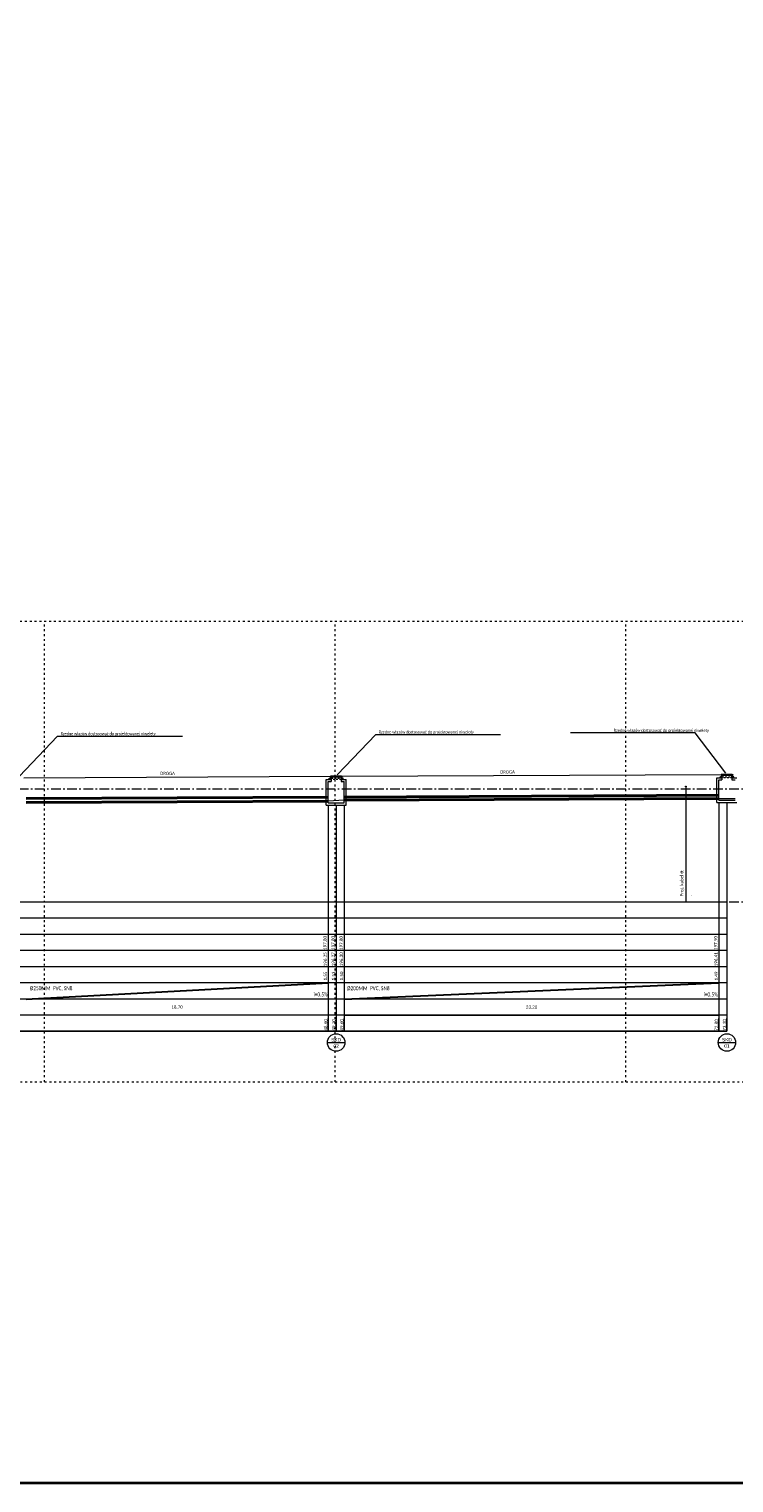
# Model space of a CAD drawing. Header units: millimetres. Extents: x -1212 to 8000, y -2 to 4191.
# Tile 14 of 28: x -916 to -872, y 154 to 244. Entities that reach past the tile are written whole.
import ezdxf
from ezdxf import colors
from ezdxf.entities.mleader import LeaderData, LeaderLine
from ezdxf.enums import TextEntityAlignment as Align
from ezdxf.math import Vec2, Vec3

# ---------------------------------------------------------------- set-up
doc = ezdxf.new("R2010")
doc.units = ezdxf.units.MM
doc.set_wipeout_variables(frame=1)
doc.linetypes.add('ACAD_ISO03W100', pattern=[30, 12, -18])
doc.linetypes.add('ACAD_ISO10W100', pattern=[18, 12, -3, 0, -3])
for name, color, linetype, lineweight in [('PRIMETECH - KAN_DESZCZ_INSTALACJA_ZEWN', 84, 'Continuous', 40), ('PRIMETECH - KONSTRUKCJA', 7, 'Continuous', 15), ('PRIMETECH - LINIE PROFILOWE', 7, 'Continuous', 15), ('PRIMETECH - OPISY', 7, 'Continuous', 9), ('PRIMETECH - TEREN', 252, 'Continuous', 15)]:
    doc.layers.add(name, color=color, linetype=linetype, lineweight=lineweight)
doc.layers.add('PRIMETECH - NDR--------------', color=6, linetype='Continuous', lineweight=20, plot=False)
doc.layers.add('PRIMETECH - P.P.', color=203, linetype='ACAD_ISO10W100', lineweight=15, plot=False)
doc.styles.add('DYN_DIM', font='arial.ttf')
doc.styles.add('RPK_TAB_TXT_OPIS', font='arial.ttf', dxfattribs={"width": 0.8, "height": 3.5})
doc.styles.get("Standard").update_dxf_attribs({"font": 'calibril.ttf'})
doc.dimstyles.new('1', dxfattribs={"dimtxt": 0.2, "dimasz": 0.12, "dimexe": 0, "dimexo": 0, "dimgap": 0.05, "dimtad": 1, "dimjust": 4, "dimzin": 1, "dimdsep": 46, "dimtxsty": 'Standard', "dimblk": 'NONE', "dimcen": -2.5, "dimclrd": 7, "dimclre": 7, "dimclrt": 7, "dimadec": 0, "dimazin": 0, "dimtfac": 1, "dimtmove": 0, "dimatfit": 3, "dimfxl": 1.25, "dimarcsym": 0})
doc.dimstyles.new('2', dxfattribs={"dimtxt": 0.2, "dimasz": 0.07, "dimexe": 0, "dimexo": 0, "dimgap": 0.1, "dimtad": 1, "dimzin": 1, "dimdsep": 46, "dimtxsty": 'Standard', "dimblk": 'NONE', "dimcen": 2.5, "dimclrd": 256, "dimclre": 256, "dimclrt": 256, "dimadec": 0, "dimazin": 0, "dimtfac": 1, "dimtmove": 0, "dimatfit": 3, "dimfxl": 1.25, "dimlwd": 5, "dimlwe": 5, "dimarcsym": 0})

# ---------------------------------------------------------------- blocks, each defined once
blk = doc.blocks.new('*U6047')
at = {"ltscale": 1000}
for p, q in [((0, 4.54), (0, -0.46)), ((0, 2.04), (0, 0))]:
    blk.add_line(p, q, dxfattribs=at)
blk.add_circle((0, 2.04), 2.5)
at = {"ltscale": 1000, "style": 'RPK_TAB_TXT_OPIS', "width": 0.8}
blk.add_attdef('NR_PIONU', text='', height=1, rotation=270, dxfattribs=at).set_placement((-0.5, 2.04), align=Align.TOP_CENTER)
blk.add_attdef('OPIS_PION', text='', height=1, rotation=270, dxfattribs=at).set_placement((0, 2.04), align=Align.BOTTOM_CENTER)
blk = doc.blocks.new('*D8081')
at = {"layer": 'DEFPOINTS', "color": 0}
for p in [(-945.814, 182), (-896.214, 182), (-896.214, 182)]:
    blk.add_point(p, dxfattribs=at)
at = {"layer": 'PRIMETECH - LINIE PROFILOWE', "color": 7, "lineweight": -2, "ltscale": 2}
for p, q in [((-896.214, 182), (-896.214, 182.795)), ((-945.814, 182), (-945.814, 182)), ((-945.814, 182), (-896.214, 182))]:
    blk.add_line(p, q, dxfattribs=at)
at = {"layer": 'PRIMETECH - LINIE PROFILOWE', "color": 7, "ltscale": 2, "insert": (-896.366, 182.398), "char_height": 0.2, "attachment_point": 5, "rotation": 90}
blk.add_mtext('49.60', dxfattribs=at)
blk = doc.blocks.new('_None')
blk = doc.blocks.new('*D8082')
at = {"layer": 'DEFPOINTS', "color": 0}
for p in [(-945.814, 182), (-896.714, 182), (-896.714, 182)]:
    blk.add_point(p, dxfattribs=at)
at = {"layer": 'PRIMETECH - LINIE PROFILOWE', "color": 7, "lineweight": -2, "ltscale": 2}
for p, q in [((-896.714, 182), (-896.714, 182.795)), ((-945.814, 182), (-945.814, 182)), ((-945.814, 182), (-896.714, 182))]:
    blk.add_line(p, q, dxfattribs=at)
at = {"layer": 'PRIMETECH - LINIE PROFILOWE', "color": 7, "ltscale": 2, "insert": (-896.866, 182.398), "char_height": 0.2, "attachment_point": 5, "rotation": 90}
blk.add_mtext('49.10', dxfattribs=at)
blk = doc.blocks.new('*D8083')
at = {"layer": 'DEFPOINTS', "color": 0}
for p in [(-945.814, 182), (-897.214, 182), (-897.214, 182)]:
    blk.add_point(p, dxfattribs=at)
at = {"layer": 'PRIMETECH - LINIE PROFILOWE', "color": 7, "lineweight": -2, "ltscale": 2}
for p, q in [((-897.214, 182), (-897.214, 182.795)), ((-945.814, 182), (-945.814, 182)), ((-945.814, 182), (-897.214, 182))]:
    blk.add_line(p, q, dxfattribs=at)
at = {"layer": 'PRIMETECH - LINIE PROFILOWE', "color": 7, "ltscale": 2, "insert": (-897.366, 182.398), "char_height": 0.2, "attachment_point": 5, "rotation": 90}
blk.add_mtext('48.60', dxfattribs=at)
blk = doc.blocks.new('*D8084')
at = {"layer": 'DEFPOINTS', "color": 0}
for p in [(-945.814, 182), (-872.514, 182), (-872.514, 182)]:
    blk.add_point(p, dxfattribs=at)
at = {"layer": 'PRIMETECH - LINIE PROFILOWE', "color": 7, "lineweight": -2, "ltscale": 2}
for p, q in [((-872.514, 182), (-872.514, 182.787)), ((-945.814, 182), (-945.814, 182)), ((-945.814, 182), (-872.514, 182))]:
    blk.add_line(p, q, dxfattribs=at)
at = {"layer": 'PRIMETECH - LINIE PROFILOWE', "color": 7, "ltscale": 2, "insert": (-872.666, 182.393), "char_height": 0.2, "attachment_point": 5, "rotation": 90}
blk.add_mtext('73.30', dxfattribs=at)
blk = doc.blocks.new('*D8085')
at = {"layer": 'DEFPOINTS', "color": 0}
for p in [(-945.814, 182), (-873.014, 182), (-873.014, 182)]:
    blk.add_point(p, dxfattribs=at)
at = {"layer": 'PRIMETECH - LINIE PROFILOWE', "color": 7, "lineweight": -2, "ltscale": 2}
for p, q in [((-873.014, 182), (-873.014, 182.787)), ((-945.814, 182), (-945.814, 182)), ((-945.814, 182), (-873.014, 182))]:
    blk.add_line(p, q, dxfattribs=at)
at = {"layer": 'PRIMETECH - LINIE PROFILOWE', "color": 7, "ltscale": 2, "insert": (-873.166, 182.393), "char_height": 0.2, "attachment_point": 5, "rotation": 90}
blk.add_mtext('72.80', dxfattribs=at)
blk = doc.blocks.new('_$0$_None')
blk = doc.blocks.new('*D8092')
at = {"layer": 'DEFPOINTS', "color": 0}
for p in [(-896.214, 183), (-873.014, 183), (-873.014, 183)]:
    blk.add_point(p, dxfattribs=at)
at = {"layer": 'PRIMETECH - LINIE PROFILOWE', "lineweight": 5, "ltscale": 2}
for p, q in [((-896.214, 183), (-896.214, 183)), ((-896.214, 183), (-873.014, 183)), ((-873.014, 183), (-873.014, 183))]:
    blk.add_line(p, q, dxfattribs=at)
at = {"layer": 'PRIMETECH - LINIE PROFILOWE', "ltscale": 2, "insert": (-884.614, 183.502), "char_height": 0.2, "attachment_point": 5}
blk.add_mtext('23.20', dxfattribs=at)
blk = doc.blocks.new('*D8093')
at = {"layer": 'DEFPOINTS', "color": 0}
for p in [(-915.914, 183), (-915.914, 183), (-897.214, 183)]:
    blk.add_point(p, dxfattribs=at)
at = {"layer": 'PRIMETECH - LINIE PROFILOWE', "lineweight": 5, "ltscale": 2}
for p, q in [((-915.914, 183), (-915.914, 183)), ((-897.214, 183), (-915.914, 183)), ((-897.214, 183), (-897.214, 183))]:
    blk.add_line(p, q, dxfattribs=at)
at = {"layer": 'PRIMETECH - LINIE PROFILOWE', "ltscale": 2, "insert": (-906.564, 183.502), "char_height": 0.2, "attachment_point": 5}
blk.add_mtext('18.70', dxfattribs=at)

msp = doc.modelspace()

# ---------------------------------------------------------------- linework, layer by layer
at = {"layer": 'PRIMETECH - KAN_DESZCZ_INSTALACJA_ZEWN', "ltscale": 2}
for p, q in [((-915.914, 196.405), (-897.216, 196.499)), ((-915.914, 196.155), (-897.214, 196.249)), ((-896.214, 196.499), (-873.014, 196.615)), ((-896.214, 196.299), (-873.014, 196.415))]:
    msp.add_line(p, q, dxfattribs=at)
at = {"layer": 'PRIMETECH - KONSTRUKCJA'}
for p, q in [((-897.334, 195.999), (-897.334, 197.582)), ((-897.214, 196.149), (-897.214, 197.462)), ((-897.036, 197.682), (-897.116, 197.662)), ((-897.116, 197.662), (-897.017, 197.662)), ((-897.046, 197.8), (-897.069, 197.8)), ((-897.069, 197.8), (-897.069, 197.756)), ((-897.069, 197.756), (-897.036, 197.722)), ((-897.046, 197.755), (-897.046, 197.8)), ((-897.017, 197.755), (-897.046, 197.755)), ((-897.036, 197.722), (-897.036, 197.682)), ((-897.024, 197.582), (-897.024, 197.462)), ((-897.017, 197.662), (-897.017, 197.755)), ((-896.411, 197.662), (-896.411, 197.755)), ((-896.411, 197.755), (-896.383, 197.755)), ((-896.411, 197.662), (-896.313, 197.662)), ((-896.411, 197.662), (-896.313, 197.662)), ((-896.404, 197.582), (-896.404, 197.462)), ((-896.359, 197.756), (-896.393, 197.722)), ((-896.393, 197.722), (-896.393, 197.682)), ((-896.393, 197.682), (-896.313, 197.662)), ((-896.383, 197.8), (-896.359, 197.8)), ((-896.383, 197.755), (-896.383, 197.8)), ((-896.359, 197.8), (-896.359, 197.756)), ((-896.214, 196.149), (-896.214, 197.462)), ((-896.094, 195.999), (-896.094, 197.582)), ((-873.134, 196.165), (-873.134, 197.682)), ((-873.014, 196.315), (-873.014, 197.562)), ((-872.836, 197.782), (-872.916, 197.762)), ((-872.916, 197.762), (-872.817, 197.762)), ((-872.846, 197.9), (-872.869, 197.9)), ((-872.869, 197.9), (-872.869, 197.856)), ((-872.869, 197.856), (-872.836, 197.822)), ((-872.846, 197.855), (-872.846, 197.9)), ((-872.817, 197.855), (-872.846, 197.855)), ((-872.836, 197.822), (-872.836, 197.782)), ((-872.824, 197.682), (-872.824, 197.562)), ((-872.817, 197.762), (-872.817, 197.855)), ((-872.211, 197.762), (-872.211, 197.855)), ((-872.211, 197.855), (-872.183, 197.855)), ((-872.211, 197.762), (-872.113, 197.762)), ((-872.211, 197.762), (-872.113, 197.762)), ((-872.204, 197.682), (-872.204, 197.562)), ((-872.159, 197.856), (-872.193, 197.822)), ((-872.193, 197.822), (-872.193, 197.782)), ((-872.193, 197.782), (-872.113, 197.762)), ((-872.183, 197.9), (-872.159, 197.9)), ((-872.183, 197.855), (-872.183, 197.9)), ((-872.159, 197.9), (-872.159, 197.856)), ((-896.214, 196.299), (-897.214, 196.249)), ((-873.014, 196.415), (-872.014, 196.42)), ((-873.014, 196.315), (-872.014, 196.315)), ((-897.334, 195.999), (-896.094, 195.999)), ((-897.214, 196.149), (-896.214, 196.149)), ((-873.134, 196.165), (-871.894, 196.165))]:
    msp.add_line(p, q, dxfattribs=at)
at = {"layer": 'PRIMETECH - KONSTRUKCJA', "lineweight": 25}
for p, q in [((-897.017, 197.662), (-897.116, 197.662)), ((-872.817, 197.762), (-872.916, 197.762))]:
    msp.add_line(p, q, dxfattribs=at)
at = {"layer": 'PRIMETECH - KONSTRUKCJA', "color": 252, "linetype": 'ACAD_ISO03W100', "lineweight": 5, "ltscale": 0.003}
for p, q in [((-896.404, 197.582), (-897.024, 197.582)), ((-897.017, 197.662), (-896.411, 197.662)), ((-872.204, 197.682), (-872.824, 197.682)), ((-872.817, 197.762), (-872.211, 197.762))]:
    msp.add_line(p, q, dxfattribs=at)
at = {"layer": 'PRIMETECH - KONSTRUKCJA', "lineweight": 9}
for p, q in [((-897.004, 197.77), (-896.985, 197.742)), ((-896.444, 197.742), (-896.985, 197.742)), ((-896.424, 197.77), (-896.444, 197.742)), ((-872.804, 197.87), (-872.785, 197.842)), ((-872.244, 197.842), (-872.785, 197.842)), ((-872.224, 197.87), (-872.244, 197.842))]:
    msp.add_line(p, q, dxfattribs=at)
at = {"layer": 'PRIMETECH - KONSTRUKCJA'}
for points in [[(-897.024, 197.582), (-897.144, 197.582), (-897.144, 197.662), (-897.024, 197.662)], [(-897.037, 197.8), (-897.037, 197.77), (-896.392, 197.77), (-896.392, 197.8)], [(-896.404, 197.582), (-896.284, 197.582), (-896.284, 197.662), (-896.404, 197.662)], [(-872.824, 197.682), (-872.944, 197.682), (-872.944, 197.762), (-872.824, 197.762)], [(-872.837, 197.9), (-872.837, 197.87), (-872.192, 197.87), (-872.192, 197.9)], [(-872.204, 197.682), (-872.084, 197.682), (-872.084, 197.762), (-872.204, 197.762)]]:
    msp.add_lwpolyline(points, close=True, dxfattribs=at)
at = {"layer": 'PRIMETECH - LINIE PROFILOWE', "ltscale": 2}
for p, q in [((-897.334, 197.582), (-897.024, 197.582)), ((-897.214, 197.462), (-897.024, 197.462)), ((-896.404, 197.582), (-896.094, 197.582)), ((-896.404, 197.462), (-896.214, 197.462)), ((-873.134, 197.682), (-872.824, 197.682)), ((-873.014, 197.562), (-872.824, 197.562)), ((-872.204, 197.682), (-871.894, 197.682)), ((-872.204, 197.562), (-872.014, 197.562)), ((-897.214, 195.999), (-897.214, 182)), ((-896.714, 195.999), (-896.714, 182)), ((-896.214, 195.999), (-896.214, 182)), ((-873.014, 196.165), (-873.014, 182)), ((-872.514, 196.165), (-872.514, 182))]:
    msp.add_line(p, q, dxfattribs=at)
at = {"layer": 'PRIMETECH - LINIE PROFILOWE', "color": 30, "ltscale": 2}
msp.add_line((-875.064, 197.125), (-875.064, 190), dxfattribs=at)
at = {"layer": 'PRIMETECH - LINIE PROFILOWE'}
for p, q in [((-872.514, 190), (-945.814, 190)), ((-872.514, 189), (-945.814, 189)), ((-872.514, 188), (-945.814, 188)), ((-872.514, 187), (-945.814, 187)), ((-872.514, 186), (-945.814, 186)), ((-872.514, 185), (-945.814, 185)), ((-872.514, 184), (-945.814, 184)), ((-872.514, 183), (-945.814, 183)), ((-872.514, 182), (-945.814, 182))]:
    msp.add_line(p, q, dxfattribs=at)
at = {"layer": 'PRIMETECH - LINIE PROFILOWE', "color": 6, "lineweight": 35, "ltscale": 2}
msp.add_lwpolyline([(-851.77, 274.043), (-971.77, 274.043), (-971.77, 154.043), (-851.77, 154.043)], close=True, dxfattribs=at)
at = {"layer": 'PRIMETECH - LINIE PROFILOWE', "color": 30, "ltscale": 2}
msp.add_circle((-875.064, 197.15), 0.025, dxfattribs=at)
at = {"layer": 'PRIMETECH - NDR--------------', "linetype": 'ACAD_ISO03W100', "ltscale": 0.01}
for p, q in [((-861.27, 207.365), (-968.77, 207.365)), ((-914.77, 178.865), (-914.77, 207.365)), ((-896.77, 178.865), (-896.77, 207.365)), ((-878.77, 178.865), (-878.77, 207.365)), ((-968.77, 178.865), (-861.27, 178.865))]:
    msp.add_line(p, q, dxfattribs=at)
at = {"layer": 'PRIMETECH - OPISY', "color": 7, "lineweight": 30, "ltscale": 2}
for p, q in [((-915.914, 184), (-897.214, 185)), ((-896.214, 184), (-873.014, 185))]:
    msp.add_line(p, q, dxfattribs=at)
at = {"layer": 'PRIMETECH - P.P.', "ltscale": 0.05}
for p, q in [((-851.77, 197), (-1211.77, 197)), ((-851.77, 190), (-1211.77, 190))]:
    msp.add_line(p, q, dxfattribs=at)
at = {"layer": 'PRIMETECH - TEREN', "ltscale": 2}
for p, q in [((-916.059, 197.7), (-897.069, 197.8)), ((-896.359, 197.8), (-872.869, 197.9))]:
    msp.add_line(p, q, dxfattribs=at)

# ---------------------------------------------------------------- texts
at = {"layer": 'PRIMETECH - OPISY', "ltscale": 10, "width": 0.8}
for p in [(-907.607, 197.865), (-886.557, 197.958)]:
    msp.add_text('DROGA', height=0.2, dxfattribs=at).set_placement(p)
at = {"layer": 'PRIMETECH - OPISY'}
for s, p in [('197.80', (-897.306, 187.035)), ('197.80', (-896.806, 187.035)), ('197.80', (-896.306, 187.035)), ('197.90', (-873.106, 187.035)), ('196.25', (-897.295, 186.026)), ('196.27', (-896.795, 186.026)), ('196.30', (-896.295, 186.026)), ('196.41', (-873.095, 186.026)), ('1.55', (-897.282, 185.144)), ('1.53', (-896.782, 185.144)), ('1.50', (-896.282, 185.144)), ('1.49', (-873.082, 185.144))]:
    msp.add_text(s, height=0.2, rotation=90, dxfattribs=at).set_placement(p)
at = {"layer": 'PRIMETECH - OPISY', "width": 0.7}
for s, p in [('Ø250MM  PVC, SN8', (-915.684, 184.544)), ('Ø200MM  PVC, SN8', (-896.043, 184.544)), ('i=0.5%', (-898.117, 184.157)), ('i=0.5%', (-873.957, 184.157))]:
    msp.add_text(s, height=0.25, dxfattribs=at).set_placement(p)
at = {"layer": 'PRIMETECH - OPISY', "insert": (-875.064, 190.351), "char_height": 0.2, "width": 5.01329, "attachment_point": 4, "rotation": 90}
msp.add_mtext('\\pxql,sm1.5;Proj. kabel tt\\P.', dxfattribs=at)

# ---------------------------------------------------------------- dimensions: what is measured, and where the dimension line sits
at = {"layer": 'PRIMETECH - LINIE PROFILOWE', "ltscale": 2}
for base, p1, p2, picture, middle in [((-915.914, 183), (-897.214, 183), (-915.914, 183), '*D8093', (-906.564, 183.502)), ((-873.014, 183), (-896.214, 183), (-873.014, 183), '*D8092', (-884.614, 183.502))]:
    dim = msp.add_linear_dim(base=base, p1=p1, p2=p2, dimstyle='2', override={"dimgap": 0.4}, dxfattribs=at)
    dim.commit()
    dim.dimension.update_dxf_attribs({"geometry": picture, "text_midpoint": middle})

# ---------------------------------------------------------------- leaders
at = {"layer": 'PRIMETECH - OPISY', "ltscale": 10}
ml = msp.add_multileader_mtext('Standard', dxfattribs=at)
ml.set_content('\\fCalibri Light|b0|i0|c238;\\W0.7;Rzędne włazów dostosować do projektowanej niwelety', color=256, style='DYN_DIM')
ml.set_leader_properties(color=256, linetype='ByLayer', lineweight=-1)
ml.set_arrow_properties(name='_$0$_None')
ml.build(insert=Vec2(0, 0))
ml.multileader.update_dxf_attribs({"has_text_frame": 1, "text_left_attachment_type": 6, "text_right_attachment_type": 6, "dogleg_length": 0.108, "arrow_head_size": 0.1})
ctx = ml.context
ctx.base_point, ctx.char_height, ctx.arrow_head_size, ctx.landing_gap_size, ctx.plane_origin = Vec3(-879.563, 200.47), 0.2, 0.1, 0.04, Vec3(-907.764, 181.647)
ctx.left_attachment, ctx.right_attachment = 6, 6
notes = []
notes.append((ctx, [(0, (1, 1, 0), (-874.475, 200.47), (-1, 0), 0.148, [(0, [(-872.514, 197.9)], 0, [])])]))
ctx.mtext.insert, ctx.mtext.width, ctx.mtext.flow_direction = Vec3(-879.523, 200.726), 3998.67654, 5
ml = msp.add_multileader_mtext('Standard', dxfattribs=at)
ml.set_content('\\fCalibri Light|b0|i0|c238;\\W0.7;Taśma ostrzegawcza koloru niebieskiego', color=256, style='DYN_DIM')
ml.set_leader_properties(color=256, linetype='ByLayer', lineweight=-1)
ml.set_arrow_properties(name='_$0$_None')
ml.build(insert=Vec2(0, 0))
ml.multileader.update_dxf_attribs({"has_text_frame": 1, "text_left_attachment_type": 6, "text_right_attachment_type": 6, "dogleg_length": 0.108, "arrow_head_size": 0.1})
ctx = ml.context
ctx.base_point, ctx.char_height, ctx.arrow_head_size, ctx.landing_gap_size, ctx.plane_origin = Vec3(-1191.599, 199.571, -225.442), 0.2, 0.1, 0.04, Vec3(-1218.649, 180.749, -225.442)
ctx.left_attachment, ctx.right_attachment = 6, 6
notes.append((ctx, [(0, (1, 1, 0), (-1191.747, 199.571, -225.442), (1, 0), 0.148, [(0, [(-1192.81, 196.6, -225.442)], 0, [])])]))
ctx.mtext.insert, ctx.mtext.width, ctx.mtext.flow_direction = Vec3(-1191.559, 199.828, -225.442), 3998.67654, 5
ml = msp.add_multileader_mtext('Standard', dxfattribs=at)
ml.set_content('\\fCalibri Light|b0|i0|c238;\\W0.7;Proj. bateria 6 zbiorników retencyjnych o średnicy 1,2m,\\Pdługości 12,0m i  pojemności 13,5m3 każdy - łącznie 81m3', color=256, style='DYN_DIM')
ml.set_leader_properties(color=256, linetype='ByLayer', lineweight=-1)
ml.set_arrow_properties(name='_$0$_None')
ml.build(insert=Vec2(0, 0))
ml.multileader.update_dxf_attribs({"has_text_frame": 1, "text_left_attachment_type": 6, "text_right_attachment_type": 6, "dogleg_length": 0.108, "arrow_head_size": 0.1})
ctx = ml.context
ctx.base_point, ctx.char_height, ctx.arrow_head_size, ctx.landing_gap_size, ctx.plane_origin = Vec3(-948.619, 200.27), 0.2, 0.1, 0.04, Vec3(-976.82, 181.447)
ctx.left_attachment, ctx.right_attachment = 6, 6
notes.append((ctx, [(0, (1, 1, 0), (-948.767, 200.27), (1, 0), 0.148, [(0, [(-951.38, 196.052)], 0, [])])]))
ctx.mtext.insert, ctx.mtext.width, ctx.mtext.flow_direction = Vec3(-948.579, 200.526), 3998.67654, 5
ml = msp.add_multileader_mtext('Standard', dxfattribs=at)
ml.set_content('\\fCalibri Light|b0|i0|c238;\\W0.7;Rzędne włazów dostosować do projektowanej niwelety', color=256, style='DYN_DIM')
ml.set_leader_properties(color=256, linetype='ByLayer', lineweight=-1)
ml.set_arrow_properties(name='_$0$_None')
ml.build(insert=Vec2(0, 0))
ml.multileader.update_dxf_attribs({"has_text_frame": 1, "text_left_attachment_type": 6, "text_right_attachment_type": 6, "dogleg_length": 0.108, "arrow_head_size": 0.1})
ctx = ml.context
ctx.base_point, ctx.char_height, ctx.arrow_head_size, ctx.landing_gap_size, ctx.plane_origin = Vec3(-913.819, 200.27), 0.2, 0.1, 0.04, Vec3(-942.02, 181.447)
ctx.left_attachment, ctx.right_attachment = 6, 6
notes.append((ctx, [(0, (1, 1, 0), (-913.967, 200.27), (1, 0), 0.148, [(0, [(-916.414, 197.7)], 0, [])])]))
ctx.mtext.insert, ctx.mtext.width, ctx.mtext.flow_direction = Vec3(-913.779, 200.526), 3998.67654, 5
ml = msp.add_multileader_mtext('Standard', dxfattribs=at)
ml.set_content('\\fCalibri Light|b0|i0|c238;\\W0.7;Rzędne włazów dostosować do projektowanej niwelety', color=256, style='DYN_DIM')
ml.set_leader_properties(color=256, linetype='ByLayer', lineweight=-1)
ml.set_arrow_properties(name='_$0$_None')
ml.build(insert=Vec2(0, 0))
ml.multileader.update_dxf_attribs({"has_text_frame": 1, "text_left_attachment_type": 6, "text_right_attachment_type": 6, "dogleg_length": 0.108, "arrow_head_size": 0.1})
ctx = ml.context
ctx.base_point, ctx.char_height, ctx.arrow_head_size, ctx.landing_gap_size, ctx.plane_origin = Vec3(-894.119, 200.37), 0.2, 0.1, 0.04, Vec3(-922.32, 181.547)
ctx.left_attachment, ctx.right_attachment = 6, 6
notes.append((ctx, [(0, (1, 1, 0), (-894.267, 200.37), (1, 0), 0.148, [(0, [(-896.714, 197.8)], 0, [])])]))
ctx.mtext.insert, ctx.mtext.width, ctx.mtext.flow_direction = Vec3(-894.079, 200.626), 3998.67654, 5
ml = msp.add_multileader_mtext('Standard', dxfattribs=at)
ml.set_content('\\fCalibri Light|b0|i0|c238;\\W0.7;Ciąg dalszy wg odrębnego\\Popracowania MAAR', color=256, style='DYN_DIM')
ml.set_leader_properties(color=256, linetype='ByLayer', lineweight=-1)
ml.set_arrow_properties(name='_$0$_None')
ml.build(insert=Vec2(0, 0))
ml.multileader.update_dxf_attribs({"has_text_frame": 1, "text_left_attachment_type": 6, "text_right_attachment_type": 6, "dogleg_length": 0.108, "arrow_head_size": 0.1})
ctx = ml.context
ctx.base_point, ctx.char_height, ctx.arrow_head_size, ctx.landing_gap_size, ctx.plane_origin = Vec3(-1203.831, 197.302), 0.2, 0.1, 0.04, Vec3(-1232.032, 178.479)
ctx.left_attachment, ctx.right_attachment = 6, 6
notes.append((ctx, [(0, (1, 1, 0), (-1201.338, 197.302), (-1, 0), 0.148, [(0, [(-1200.143, 196.3)], 0, [])])]))
ctx.mtext.insert, ctx.mtext.width, ctx.mtext.flow_direction = Vec3(-1203.791, 197.558), 3998.67654, 5
ml = msp.add_multileader_mtext('Standard', dxfattribs=at)
ml.set_content('\\fCalibri Light|b0|i0|c238;\\W0.7;Regulator przepływu\\PQ=7,73l/s', color=256, style='DYN_DIM')
ml.set_leader_properties(color=256, linetype='ByLayer', lineweight=-1)
ml.set_arrow_properties(name='_$0$_None')
ml.build(insert=Vec2(0, 0))
ml.multileader.update_dxf_attribs({"has_text_frame": 1, "text_left_attachment_type": 6, "text_right_attachment_type": 6, "dogleg_length": 0.108, "arrow_head_size": 0.1})
ctx = ml.context
ctx.base_point, ctx.char_height, ctx.arrow_head_size, ctx.landing_gap_size, ctx.plane_origin = Vec3(-953.461, 196.871), 0.2, 0.1, 0.04, Vec3(-981.662, 178.048)
ctx.left_attachment, ctx.right_attachment = 6, 6
notes.append((ctx, [(0, (1, 1, 0), (-953.609, 196.871), (1, 0), 0.148, [(0, [(-955.122, 195.073)], 0, [])])]))
ctx.mtext.insert, ctx.mtext.width, ctx.mtext.flow_direction = Vec3(-953.421, 197.116), 3998.67654, 5
ml = msp.add_multileader_mtext('Standard', dxfattribs=at)
ml.set_content('\\fCalibri Light|b0|i0|c238;\\W0.7;Ciąg dalszy wg odrębnego\\Popracowania MAAR', color=256, style='DYN_DIM')
ml.set_leader_properties(color=256, linetype='ByLayer', lineweight=-1)
ml.set_arrow_properties(name='_$0$_None')
ml.build(insert=Vec2(0, 0))
ml.multileader.update_dxf_attribs({"has_text_frame": 1, "text_left_attachment_type": 6, "text_right_attachment_type": 6, "dogleg_length": 0.108, "arrow_head_size": 0.1})
ctx = ml.context
ctx.base_point, ctx.char_height, ctx.arrow_head_size, ctx.landing_gap_size, ctx.plane_origin = Vec3(-1087.63, 196.399), 0.2, 0.1, 0.04, Vec3(-1115.83, 177.576)
ctx.left_attachment, ctx.right_attachment = 6, 6
notes.append((ctx, [(0, (1, 1, 0), (-1085.137, 196.399), (-1, 0), 0.148, [(0, [(-1083.941, 195.397)], 0, [])])]))
ctx.mtext.insert, ctx.mtext.width, ctx.mtext.flow_direction = Vec3(-1087.59, 196.655), 3998.67654, 5
ml = msp.add_multileader_mtext('Standard', dxfattribs=at)
ml.set_content('\\fCalibri Light|b0|i0|c238;\\W0.7;Ciąg dalszy wg instalacji\\Pwewnętrznej kontenera', color=256, style='DYN_DIM')
ml.set_leader_properties(color=256, linetype='ByLayer', lineweight=-1)
ml.set_arrow_properties(name='_$0$_None')
ml.build(insert=Vec2(0, 0))
ml.multileader.update_dxf_attribs({"has_text_frame": 1, "text_left_attachment_type": 6, "text_right_attachment_type": 6, "dogleg_length": 0.108, "arrow_head_size": 0.1})
ctx = ml.context
ctx.base_point, ctx.char_height, ctx.arrow_head_size, ctx.landing_gap_size, ctx.plane_origin = Vec3(-1012.982, 195.921), 0.2, 0.1, 0.04, Vec3(-1041.182, 177.099)
ctx.left_attachment, ctx.right_attachment = 6, 6
notes.append((ctx, [(0, (1, 1, 0), (-1013.13, 195.921), (1, 0), 0.148, [(0, [(-1014.012, 196.363)], 0, [])])]))
ctx.mtext.insert, ctx.mtext.width, ctx.mtext.flow_direction = Vec3(-1012.942, 196.178), 3998.67654, 5
ml = msp.add_multileader_mtext('Standard', dxfattribs=at)
ml.set_content('\\fCalibri Light|b0|i0|c238;\\W0.7;Ciąg dalszy wg odrębnego\\Popracowania MAAR', color=256, style='DYN_DIM')
ml.set_leader_properties(color=256, linetype='ByLayer', lineweight=-1)
ml.set_arrow_properties(name='_$0$_None')
ml.build(insert=Vec2(0, 0))
ml.multileader.update_dxf_attribs({"has_text_frame": 1, "text_left_attachment_type": 6, "text_right_attachment_type": 6, "dogleg_length": 0.108, "arrow_head_size": 0.1})
ctx = ml.context
ctx.base_point, ctx.char_height, ctx.arrow_head_size, ctx.landing_gap_size, ctx.plane_origin = Vec3(-965.23, 196.551), 0.2, 0.1, 0.04, Vec3(-993.43, 177.728)
ctx.left_attachment, ctx.right_attachment = 6, 6
notes.append((ctx, [(0, (1, 1, 0), (-962.737, 196.551), (-1, 0), 0.148, [(0, [(-961.681, 195.129)], 0, [])])]))
ctx.mtext.insert, ctx.mtext.width, ctx.mtext.flow_direction = Vec3(-965.19, 196.807), 3998.67654, 5
ml = msp.add_multileader_mtext('Standard', dxfattribs=at)
ml.set_content('\\fCalibri Light|b0|i0|c238;\\W0.7;Zawór zwrotny\\P%%C160mm', color=256, style='DYN_DIM')
ml.set_leader_properties(color=256, linetype='ByLayer', lineweight=-1)
ml.set_arrow_properties(name='_$0$_None')
ml.build(insert=Vec2(0, 0))
ml.multileader.update_dxf_attribs({"has_text_frame": 1, "text_left_attachment_type": 6, "text_right_attachment_type": 6, "dogleg_length": 0.108, "arrow_head_size": 0.1})
ctx = ml.context
ctx.base_point, ctx.char_height, ctx.arrow_head_size, ctx.landing_gap_size, ctx.plane_origin = Vec3(-957.391, 196.347), 0.2, 0.1, 0.04, Vec3(-985.591, 177.524)
ctx.left_attachment, ctx.right_attachment = 6, 6
notes.append((ctx, [(0, (1, 1, 0), (-957.538, 196.347), (1, 0), 0.148, [(0, [(-958.316, 195.161)], 0, [])])]))
ctx.mtext.insert, ctx.mtext.width, ctx.mtext.flow_direction = Vec3(-957.351, 196.587), 3998.67654, 5
ml = msp.add_multileader_mtext('Standard', dxfattribs=at)
ml.set_content('\\fCalibri Light|b0|i0|c238;\\W0.7;Układ wodomierza wg\\Podrębnego opracowania MAAR', color=256, style='DYN_DIM')
ml.set_leader_properties(color=256, linetype='ByLayer', lineweight=-1)
ml.set_arrow_properties(name='_$0$_None')
ml.build(insert=Vec2(0, 0))
ml.multileader.update_dxf_attribs({"has_text_frame": 1, "text_left_attachment_type": 6, "text_right_attachment_type": 6, "dogleg_length": 0.108, "arrow_head_size": 0.1})
ctx = ml.context
ctx.base_point, ctx.char_height, ctx.arrow_head_size, ctx.landing_gap_size, ctx.plane_origin = Vec3(-1204.556, 194.784), 0.2, 0.1, 0.04, Vec3(-1231.606, 175.962)
ctx.left_attachment, ctx.right_attachment = 6, 6
notes.append((ctx, [(0, (1, 1, 0), (-1201.584, 194.784), (-1, 0), 0.148, [(0, [(-1200.433, 196.098)], 0, [])])]))
ctx.mtext.insert, ctx.mtext.width, ctx.mtext.flow_direction = Vec3(-1204.516, 195.041), 3998.67654, 5
ml = msp.add_multileader_mtext('Standard', dxfattribs=at)
ml.set_content('\\fCalibri Light|b0|i0|c238;\\W0.7;Przejście szczelne', color=256, style='DYN_DIM')
ml.set_leader_properties(color=256, linetype='ByLayer', lineweight=-1)
ml.set_arrow_properties(name='_$0$_None')
ml.build(insert=Vec2(0, 0))
ml.multileader.update_dxf_attribs({"has_text_frame": 1, "text_left_attachment_type": 6, "text_right_attachment_type": 6, "dogleg_length": 0.108, "arrow_head_size": 0.1})
ctx = ml.context
ctx.base_point, ctx.char_height, ctx.arrow_head_size, ctx.landing_gap_size, ctx.plane_origin = Vec3(-1198.897, 195.047), 0.2, 0.1, 0.04, Vec3(-1225.947, 176.224)
ctx.left_attachment, ctx.right_attachment = 6, 6
notes.append((ctx, [(0, (1, 1, 0), (-1199.045, 195.047), (1, 0), 0.148, [(0, [(-1199.898, 196.195)], 0, [])])]))
ctx.mtext.insert, ctx.mtext.width, ctx.mtext.flow_direction = Vec3(-1198.857, 195.303), 3998.67654, 5
at = {"layer": 'PRIMETECH - OPISY', "color": 1, "ltscale": 10}
ml = msp.add_multileader_mtext('Standard', dxfattribs=at)
ml.set_content('\\fCalibri Light|b0|i0|c238;\\W0.7;Przed rozpoczęciem robót\\Pzweryfikować rzędną dna studni', color=256, style='DYN_DIM')
ml.set_leader_properties(color=256, linetype='ByLayer', lineweight=-1)
ml.set_arrow_properties(name='_$0$_None')
ml.build(insert=Vec2(0, 0))
ml.multileader.update_dxf_attribs({"has_text_frame": 1, "text_left_attachment_type": 6, "text_right_attachment_type": 6, "dogleg_length": 0.108, "arrow_head_size": 0.1})
ctx = ml.context
ctx.base_point, ctx.char_height, ctx.arrow_head_size, ctx.landing_gap_size, ctx.plane_origin = Vec3(-1085.801, 193.549), 0.2, 0.1, 0.04, Vec3(-1112.981, 174.726)
ctx.left_attachment, ctx.right_attachment = 6, 6
notes.append((ctx, [(0, (1, 1, 0), (-1082.762, 193.549), (-1, 0), 0.148, [(0, [(-1080.464, 195.108)], 0, [])])]))
ctx.mtext.insert, ctx.mtext.width, ctx.mtext.flow_direction = Vec3(-1085.761, 193.805), 3998.67654, 5
ml = msp.add_multileader_mtext('Standard', dxfattribs=at)
ml.set_content('\\fCalibri Light|b0|i0|c238;\\W0.7;Przed rozpoczęciem robót\\Pzweryfikować rzędną dna studni', color=256, style='DYN_DIM')
ml.set_leader_properties(color=256, linetype='ByLayer', lineweight=-1)
ml.set_arrow_properties(name='_$0$_None')
ml.build(insert=Vec2(0, 0))
ml.multileader.update_dxf_attribs({"has_text_frame": 1, "text_left_attachment_type": 6, "text_right_attachment_type": 6, "dogleg_length": 0.108, "arrow_head_size": 0.1})
ctx = ml.context
ctx.base_point, ctx.char_height, ctx.arrow_head_size, ctx.landing_gap_size, ctx.plane_origin = Vec3(-965.111, 192.471), 0.2, 0.1, 0.04, Vec3(-992.291, 173.648)
ctx.left_attachment, ctx.right_attachment = 6, 6
notes.append((ctx, [(0, (1, 1, 0), (-962.072, 192.471), (-1, 0), 0.148, [(0, [(-960.464, 194.979)], 0, [])])]))
ctx.mtext.insert, ctx.mtext.width, ctx.mtext.flow_direction = Vec3(-965.071, 192.727), 3998.67654, 5
for ctx, leaders in notes:
    for number, flags, end, landing, length, lines in leaders:
        leader = LeaderData()
        leader.index, (leader.has_last_leader_line, leader.has_dogleg_vector, leader.attachment_direction) = number, flags
        leader.last_leader_point, leader.dogleg_vector, leader.dogleg_length = Vec3(end), Vec3(landing), length
        for number, points, colour, breaks in lines:
            line = LeaderLine()
            line.index, line.vertices, line.color, line.breaks = number, Vec3.list(points), colors.encode_raw_color(colour), breaks
            leader.lines.append(line)
        ctx.leaders.append(leader)

# ---------------------------------------------------------------- next in the draw order: block references
at = {"layer": 'PRIMETECH - OPISY', "color": 7, "xscale": 0.216, "yscale": 0.216, "zscale": 0.216, "rotation": 90}
for p, values in [((-896.275, 181.307), {'OPIS_PION': 'SKD', 'NR_PIONU': '02'}), ((-872.075, 181.307), {'OPIS_PION': 'SKD', 'NR_PIONU': '01'})]:
    msp.add_blockref('*U6047', p, dxfattribs=at).add_auto_attribs(values)

# ---------------------------------------------------------------- next in the draw order: dimensions: what is measured, and where the dimension line sits
at = {"layer": 'PRIMETECH - LINIE PROFILOWE', "ltscale": 2}
for base, p2, picture, middle in [((-896.214, 182), (-896.214, 182), '*D8081', (-896.366, 182.398)), ((-896.714, 182), (-896.714, 182), '*D8082', (-896.866, 182.398)), ((-897.214, 182), (-897.214, 182), '*D8083', (-897.366, 182.398)), ((-872.514, 182), (-872.514, 182), '*D8084', (-872.666, 182.393)), ((-873.014, 182), (-873.014, 182), '*D8085', (-873.166, 182.393))]:
    dim = msp.add_linear_dim(base=base, p1=(-945.814, 182), p2=p2, dimstyle='1', dxfattribs=at)
    dim.commit()
    dim.dimension.update_dxf_attribs({"geometry": picture, "text_midpoint": middle})

doc.saveas('drawing.dxf')
